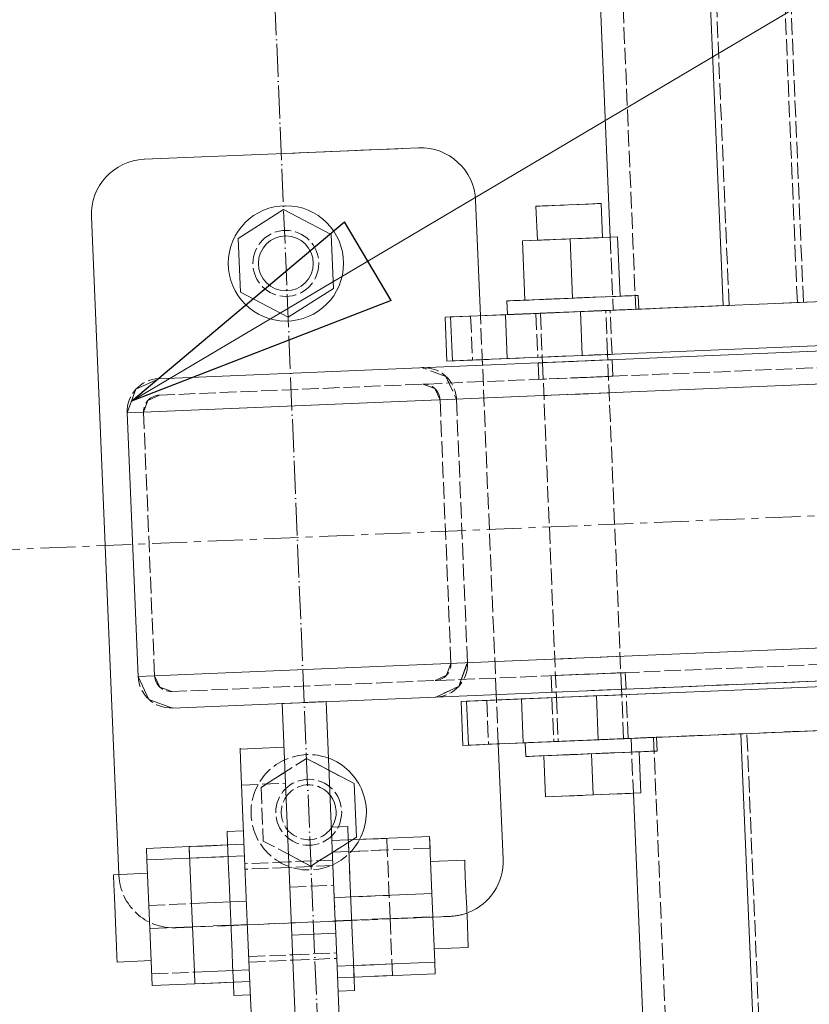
# Model space of a CAD drawing. Header units: millimetres. Extents: x -15129 to 9171, y -18789 to 5877.
# Tile 86 of 256: x -11752 to -11608, y -8636 to -8457. Entities that reach past the tile are written whole.
import ezdxf

# ---------------------------------------------------------------- set-up
doc = ezdxf.new("R2010")
doc.units = ezdxf.units.MM
for name, pattern in [('ACAD_ISO02W100', [15, 12, -3]), ('ACAD_ISO04W100', [30, 24, -3, 0, -3]), ('CENTER', [50.8, 31.75, -6.35, 6.35, -6.35])]:
    doc.linetypes.add(name, pattern=pattern)
for name, color, linetype in [('AS_Belki', 145, 'Continuous'), ('AS_Blachy', 30, 'Continuous'), ('AS_Kotwy', 9, 'Continuous'), ('AS_Siatki', 72, 'Continuous'), ('AS_Sruby', 9, 'Continuous')]:
    doc.layers.add(name, color=color, linetype=linetype)

msp = doc.modelspace()

# ---------------------------------------------------------------- linework, layer by layer
at = {"color": 7, "lineweight": 13}
msp.add_line((-11731.22, -8525.99), (-11452.88, -8361.05), dxfattribs=at)
at = {"color": 5, "linetype": 'CENTER', "lineweight": 13, "ltscale": 0.2}
msp.add_line((-12945.59, -8602.72, 76020), (-9567.89, -8461.84, 38010), dxfattribs=at)
at = {"color": 0, "linetype": 'ByBlock', "lineweight": -2}
for p, q in [((-11731.22, -8525.99), (-11692.45, -8493.33)), ((-11683.95, -8507.67), (-11692.45, -8493.33)), ((-11683.95, -8507.67), (-11731.22, -8525.99))]:
    msp.add_line(p, q, dxfattribs=at)
at = {"layer": 'AS_Belki', "color": 84, "linetype": 'ACAD_ISO02W100', "lineweight": 13, "ltscale": 0.25}
for p, q in [((-11608.9, -8508), (-11695.82, -6423.42)), ((-11622.43, -8508.56), (-11709.36, -6423.99)), ((-11610, -8508.04), (-11696.92, -6423.47)), ((-11726.24, -6427.19), (-11639.42, -8509.27)), ((-10464.44, -8472.27), (-11726.13, -8524.9)), ((-9667.92, -8493.1), (-11723.88, -8578.85)), ((-11644.07, -8496.15), (-11643.51, -8509.44)), ((-11610, -8508.04), (-11588.92, -8507.16)), ((-11643.51, -8509.44), (-11622.43, -8508.56)), ((-11638.86, -8509.24), (-11639.42, -8509.27)), ((-11638.86, -8509.25), (-11623.53, -8508.61)), ((-11646.95, -8518.59), (-11652.26, -8518.81)), ((-11644.51, -8518.49), (-11648.64, -8518.66)), ((-11646.95, -8518.59), (-11643.69, -8518.45)), ((-11644.39, -8518.48), (-11644.51, -8518.49)), ((-11643.69, -8518.45), (-11644.39, -8518.48)), ((-11643.57, -8521.45), (-11643.69, -8518.45)), ((-11673.99, -8521.48), (-11678.3, -8519.9)), ((-11656.39, -8518.98), (-11657.21, -8519.02)), ((-11656.51, -8518.99), (-11657.21, -8519.02)), ((-11657.21, -8519.02), (-11657.08, -8522.02)), ((-11656.51, -8518.99), (-11652.26, -8518.81)), ((-11653.95, -8518.88), (-11656.39, -8518.98)), ((-11648.64, -8518.66), (-11653.95, -8518.88)), ((-11673.42, -8522.7), (-11673.99, -8521.48)), ((-11673.99, -8521.48), (-11672.06, -8525.64)), ((-11656.27, -8521.98), (-11657.08, -8522.02)), ((-11657.08, -8522.02), (-11656.38, -8521.99)), ((-11652.14, -8521.81), (-11656.38, -8521.99)), ((-11644.38, -8521.49), (-11656.27, -8521.98)), ((-11648.52, -8521.66), (-11644.38, -8521.49)), ((-11643.57, -8521.45), (-11646.83, -8521.59)), ((-11644.38, -8521.49), (-11644.27, -8521.48)), ((-11644.27, -8521.48), (-11643.57, -8521.45)), ((-11678.18, -8522.9), (-11676.02, -8523.69)), ((-11676.02, -8523.69), (-11675.05, -8525.77)), ((-11676.02, -8523.69), (-11675.05, -8525.77)), ((-11728.22, -8525.86), (-11726.13, -8524.9)), ((-11670.06, -8573.6), (-11672.06, -8525.64)), ((-11644.26, -8524.48), (-11656.14, -8524.98)), ((-11729.01, -8528.02), (-11728.22, -8525.86)), ((-11675.05, -8525.77), (-11673.05, -8573.73)), ((-11727.01, -8575.98), (-11729.01, -8528.02)), ((-11673.05, -8573.73), (-11673.84, -8575.88)), ((-11670.06, -8573.6), (-11671.63, -8577.91)), ((-11671.17, -8576.65), (-11670.06, -8573.6)), ((-11654.14, -8572.94), (-11642.26, -8572.44)), ((-11673.84, -8575.88), (-11675.93, -8576.85)), ((-11654.83, -8575.97), (-11654.02, -8575.93)), ((-11654.83, -8575.97), (-11654.02, -8575.93)), ((-11654.13, -8575.94), (-11654.83, -8575.97)), ((-11654.13, -8575.94), (-11649.89, -8575.76)), ((-11654.02, -8575.93), (-11642.13, -8575.44)), ((-11654.02, -8575.93), (-11651.57, -8575.83)), ((-11642.13, -8575.44), (-11646.27, -8575.61)), ((-11644.58, -8575.54), (-11641.32, -8575.41)), ((-11642.13, -8575.44), (-11641.32, -8575.41)), ((-11642.02, -8575.43), (-11642.13, -8575.44)), ((-11641.32, -8575.41), (-11642.02, -8575.43)), ((-11641.19, -8578.4), (-11641.32, -8575.41)), ((-11580.54, -8575.87), (-11641.19, -8578.4)), ((-11726.04, -8578.06), (-11727.01, -8575.98)), ((-11727.01, -8575.98), (-11726.04, -8578.06)), ((-11671.64, -8577.91), (-11671.17, -8576.65)), ((-11654.83, -8575.97), (-11654.71, -8578.97)), ((-11723.88, -8578.85), (-11726.04, -8578.06)), ((-11675.8, -8579.85), (-11671.64, -8577.91)), ((-11671.63, -8577.91), (-11675.8, -8579.85)), ((-11653.9, -8578.93), (-11654.71, -8578.97)), ((-11654.71, -8578.97), (-11654.01, -8578.94)), ((-11649.76, -8578.76), (-11654.01, -8578.94)), ((-11644.45, -8578.54), (-11649.76, -8578.76)), ((-11646.14, -8578.61), (-11642.01, -8578.44)), ((-11641.19, -8578.4), (-11644.45, -8578.54)), ((-11642.01, -8578.44), (-11641.89, -8578.43)), ((-11641.89, -8578.43), (-11641.19, -8578.4)), ((-11619.18, -8586.49), (-11640.26, -8587.37)), ((-11605.65, -8585.93), (-11636.17, -8587.2)), ((-11578.27, -9567.64), (-11619.18, -8586.49)), ((-11640.26, -8587.37), (-11636.17, -8587.2)), ((-11640.26, -8587.37), (-11639.85, -8597.36)), ((-11636.17, -8587.2), (-11595.26, -9568.35))]:
    msp.add_line(p, q, dxfattribs=at)
at = {"layer": 'AS_Belki', "color": 145, "linetype": 'Continuous', "lineweight": 13, "ltscale": 0.25}
for p, q in [((-11623.53, -8508.61), (-11710.45, -6424.03)), ((-11730.02, -6434.86), (-11644.07, -8496.15)), ((-9670.29, -8436.15), (-11726.26, -8521.9)), ((-11732, -8528.14), (-9664.05, -8441.89)), ((-11730, -8576.1), (-9662.05, -8489.85)), ((-11614, -8508.21), (-11588.92, -8507.16)), ((-11726.26, -8521.9), (-11730.42, -8523.83)), ((-11730.43, -8523.83), (-11732.01, -8528.14)), ((-11730.42, -8523.83), (-11732, -8528.14)), ((-11732, -8528.14), (-11730, -8576.1)), ((-11649.76, -8578.76), (-11580.54, -8575.87)), ((-11730, -8576.1), (-11728.07, -8580.27)), ((-11649.76, -8578.76), (-11723.76, -8581.85)), ((-11728.07, -8580.27), (-11723.76, -8581.85)), ((-11579.37, -9567.69), (-11620.28, -8586.54)), ((-11639.85, -8597.36), (-11599.9, -9555.23))]:
    msp.add_line(p, q, dxfattribs=at)
at = {"layer": 'AS_Belki', "color": 84, "linetype": 'ACAD_ISO02W100', "lineweight": 13, "ltscale": 0.25, "extrusion": (-2.36417e-14, -5.10636e-14, -1)}
msp.add_arc((11678.05, -8525.89), 6, 87.6117, 177.6117, dxfattribs=at)
at = {"layer": 'AS_Belki', "color": 84, "linetype": 'ACAD_ISO02W100', "lineweight": 13, "ltscale": 0.25, "extrusion": (5.12773e-14, -2.16602e-14, -1)}
msp.add_arc((11726.01, -8527.89), 6, 357.6117, 87.6117, dxfattribs=at)
at = {"layer": 'AS_Belki', "color": 84, "linetype": 'ACAD_ISO02W100', "lineweight": 13, "ltscale": 0.25}
for centre, start, end in [((-11678.05, -8525.89), 2.3883, 92.3883), ((-11726.01, -8527.89), 92.3883, 182.3883), ((-11676.05, -8573.85), 272.3883, 2.3883), ((-11724.01, -8575.85), 182.3883, 272.3883)]:
    msp.add_arc(centre, 3, start, end, dxfattribs=at)
at = {"layer": 'AS_Belki', "color": 84, "linetype": 'ACAD_ISO02W100', "lineweight": 13, "ltscale": 0.25, "extrusion": (1.76395e-14, -3.98597e-14, -1)}
msp.add_arc((11676.05, -8573.85), 6, 177.6117, 267.6117, dxfattribs=at)
at = {"layer": 'AS_Belki', "color": 84, "linetype": 'ACAD_ISO02W100', "lineweight": 13, "ltscale": 0.25, "extrusion": (-1.40836e-14, -4.29607e-14, -1)}
msp.add_arc((11724.01, -8575.85), 6, 267.6117, 357.6117, dxfattribs=at)
at = {"layer": 'AS_Blachy', "color": 145, "linetype": 'Continuous', "lineweight": 13, "ltscale": 0.25}
for p, q in [((-11703.36, -8480.91), (-11728.93, -8481.97)), ((-11678.97, -8479.89), (-11703.36, -8480.91)), ((-11667.69, -8510.45), (-11668.56, -8489.47)), ((-11738.5, -8492.38), (-11733.51, -8612.15)), ((-11649.49, -8509.69), (-11614, -8508.21)), ((-11614, -8508.21), (-11608.9, -8508)), ((-11669.47, -8510.52), (-11674.13, -8510.72)), ((-11674.13, -8510.72), (-11673.13, -8510.67)), ((-11674.13, -8510.72), (-11673.79, -8518.71)), ((-11673.13, -8510.67), (-11663.14, -8510.26)), ((-11673.13, -8510.67), (-11672.79, -8518.67)), ((-11669.47, -8510.52), (-11662.79, -8510.24)), ((-11663.14, -8510.26), (-11657.07, -8510.01)), ((-11663.14, -8510.26), (-11662.8, -8518.25)), ((-11657.07, -8510.01), (-11649.49, -8509.69)), ((-11649.49, -8509.69), (-11649.15, -8517.68)), ((-11649.15, -8517.68), (-11562.63, -8514.07)), ((-11672.79, -8518.67), (-11662.8, -8518.25)), ((-11667.31, -8519.44), (-11667.35, -8518.44)), ((-11662.8, -8518.25), (-11656.74, -8518)), ((-11656.74, -8518), (-11652.16, -8517.81)), ((-11652.16, -8517.81), (-11649.15, -8517.68)), ((-11673.79, -8518.71), (-11672.79, -8518.67)), ((-11560.04, -8576.02), (-11641.97, -8579.44)), ((-11664.77, -8580.39), (-11664.81, -8579.39)), ((-11646.57, -8579.63), (-11611.08, -8578.15)), ((-11641.15, -8579.4), (-11644.41, -8579.54)), ((-11641.85, -8579.43), (-11641.92, -8579.43)), ((-11641.85, -8579.43), (-11641.15, -8579.4)), ((-11703.78, -8581.01), (-11702.02, -8623.18)), ((-11694.17, -8619.4), (-11695.78, -8580.68)), ((-11666.55, -8580.46), (-11671.21, -8580.65)), ((-11671.21, -8580.65), (-11670.21, -8580.61)), ((-11671.21, -8580.65), (-11670.88, -8588.65)), ((-11670.21, -8580.61), (-11660.22, -8580.2)), ((-11670.21, -8580.61), (-11669.88, -8588.61)), ((-11653.85, -8579.93), (-11666.55, -8580.46)), ((-11660.22, -8580.2), (-11654.15, -8579.94)), ((-11660.22, -8580.2), (-11659.89, -8588.19)), ((-11654.67, -8579.97), (-11653.97, -8579.94)), ((-11654.67, -8579.97), (-11654.21, -8579.95)), ((-11654.15, -8579.94), (-11646.57, -8579.63)), ((-11653.97, -8579.94), (-11649.72, -8579.76)), ((-11646.57, -8579.63), (-11644.41, -8579.54)), ((-11646.57, -8579.63), (-11646.24, -8587.62)), ((-11646.24, -8587.62), (-11585.67, -8585.09)), ((-11669.88, -8588.61), (-11659.89, -8588.19)), ((-11663.56, -8609.36), (-11664.44, -8588.38)), ((-11659.89, -8588.19), (-11653.82, -8587.94)), ((-11653.82, -8587.94), (-11649.24, -8587.75)), ((-11649.24, -8587.75), (-11646.24, -8587.62)), ((-11703.44, -8588.99), (-11711.44, -8589.33)), ((-11711.44, -8589.33), (-11711.44, -8589.18)), ((-11711.29, -8592.78), (-11711.44, -8589.33)), ((-11670.88, -8588.65), (-11669.88, -8588.61)), ((-11710.98, -8600.24), (-11711.29, -8592.78)), ((-11710.55, -8610.59), (-11710.98, -8600.24)), ((-11710.07, -8622.23), (-11710.55, -8610.59)), ((-11694.03, -8622.84), (-11694.17, -8619.4)), ((-11709.6, -8633.41), (-11710.07, -8622.23)), ((-11694.03, -8622.84), (-11702.02, -8623.18)), ((-11702.02, -8623.18), (-11700.44, -8660.97)), ((-11692.45, -8660.64), (-11694.03, -8622.84)), ((-11709.22, -8642.41), (-11709.6, -8633.41))]:
    msp.add_line(p, q, dxfattribs=at)
at = {"layer": 'AS_Blachy', "color": 84, "linetype": 'ACAD_ISO02W100', "lineweight": 13, "ltscale": 0.25}
for p, q in [((-11678.97, -8479.89), (-11703.36, -8480.91)), ((-11643.51, -8509.44), (-11662.79, -8510.24)), ((-11647.33, -8509.6), (-11649.49, -8509.69)), ((-11649.02, -8509.67), (-11644.77, -8509.49)), ((-11644.07, -8509.46), (-11647.33, -8509.6)), ((-11644.77, -8509.49), (-11644.07, -8509.46)), ((-11643.74, -8517.46), (-11644.07, -8509.46)), ((-11643.4, -8509.43), (-11643.51, -8509.44)), ((-11639.42, -8509.27), (-11642.92, -8509.41)), ((-11669.47, -8510.52), (-11669.14, -8518.51)), ((-11664.81, -8579.39), (-11667.69, -8510.45)), ((-11654.32, -8509.89), (-11657.58, -8510.03)), ((-11657.58, -8510.03), (-11656.88, -8510)), ((-11657.58, -8510.03), (-11657.25, -8518.02)), ((-11656.88, -8510), (-11652.64, -8509.82)), ((-11673.79, -8518.71), (-11669.14, -8518.51)), ((-11669.14, -8518.51), (-11649.15, -8517.68)), ((-11657.25, -8518.02), (-11656.55, -8517.99)), ((-11657.25, -8518.02), (-11656.79, -8518)), ((-11656.79, -8518), (-11653.99, -8517.88)), ((-11656.55, -8517.99), (-11652.3, -8517.81)), ((-11647, -8517.59), (-11653.99, -8517.88)), ((-11648.68, -8517.66), (-11644.5, -8517.49)), ((-11647, -8517.59), (-11643.74, -8517.46)), ((-11644.5, -8517.49), (-11644.44, -8517.48)), ((-11644.44, -8517.48), (-11643.74, -8517.46)), ((-11641.97, -8579.44), (-11653.85, -8579.93)), ((-11646.1, -8579.61), (-11641.92, -8579.43)), ((-11640.82, -8587.39), (-11641.15, -8579.4)), ((-11703.78, -8581.01), (-11695.78, -8580.68)), ((-11703.78, -8581.01), (-11699.78, -8580.85)), ((-11695.78, -8580.68), (-11699.78, -8580.85)), ((-11666.55, -8580.46), (-11666.22, -8588.45)), ((-11664.44, -8588.38), (-11664.77, -8580.39)), ((-11654.67, -8579.97), (-11654.33, -8587.96)), ((-11654.21, -8579.95), (-11651.41, -8579.83)), ((-11670.88, -8588.65), (-11666.22, -8588.45)), ((-11666.22, -8588.45), (-11653.57, -8587.93)), ((-11654.33, -8587.96), (-11653.63, -8587.93)), ((-11654.33, -8587.96), (-11653.88, -8587.94)), ((-11653.88, -8587.94), (-11651.07, -8587.82)), ((-11653.63, -8587.93), (-11649.39, -8587.75)), ((-11653.52, -8587.92), (-11646.24, -8587.62)), ((-11644.08, -8587.53), (-11651.07, -8587.82)), ((-11645.77, -8587.6), (-11641.59, -8587.43)), ((-11644.08, -8587.53), (-11640.82, -8587.39)), ((-11641.59, -8587.43), (-11641.52, -8587.42)), ((-11641.52, -8587.42), (-11640.82, -8587.39)), ((-11711.16, -8595.88), (-11703.17, -8595.54)), ((-11702.57, -8609.86), (-11710.57, -8610.2)), ((-11694.58, -8609.53), (-11702.57, -8609.86)), ((-11710.5, -8611.75), (-11710.53, -8611.19)), ((-11733.51, -8612.15), (-11733.5, -8612.28)), ((-11702.38, -8614.44), (-11694.39, -8614.11)), ((-11694.25, -8617.55), (-11694.22, -8618.09)), ((-11723.09, -8621.85), (-11673.14, -8619.77)), ((-11702.11, -8620.98), (-11694.12, -8620.64)), ((-11694.12, -8620.64), (-11691.12, -8620.52)), ((-11684.13, -8620.23), (-11676.33, -8619.9)), ((-11676.33, -8619.9), (-11673.14, -8619.77)), ((-11723.09, -8621.85), (-11720.09, -8621.73)), ((-11713.1, -8621.44), (-11710.1, -8621.31)), ((-11710.1, -8621.31), (-11702.11, -8620.98)), ((-11709.82, -8628.09), (-11701.83, -8627.75)), ((-11701.83, -8627.75), (-11693.83, -8627.42))]:
    msp.add_line(p, q, dxfattribs=at)
for centre in [(-11703.11, -8500.92), (-11698.95, -8600.83)]:
    msp.add_circle(centre, 6, dxfattribs=at)
at = {"layer": 'AS_Blachy', "color": 145, "linetype": 'Continuous', "lineweight": 13, "ltscale": 0.25}
for centre, start, end in [((-11678.55, -8489.88), 2.3883, 92.3883), ((-11728.51, -8491.97), 92.3883, 182.3883), ((-11673.55, -8609.78), 291.2982, 2.3883)]:
    msp.add_arc(centre, 10, start, end, dxfattribs=at)
at = {"layer": 'AS_Blachy', "color": 84, "linetype": 'ACAD_ISO02W100', "lineweight": 13, "ltscale": 0.25}
for centre, start, end in [((-11723.51, -8611.86), 182.3883, 272.3883), ((-11673.55, -8609.78), 272.3883, 291.2982)]:
    msp.add_arc(centre, 10, start, end, dxfattribs=at)
at = {"layer": 'AS_Kotwy', "color": 145, "linetype": 'Continuous', "lineweight": 13, "ltscale": 0.25}
for p, q in [((-11703.52, -8491.12), (-11711.8, -8496.37)), ((-11694.84, -8495.67), (-11703.52, -8491.12)), ((-11711.8, -8496.37), (-11711.39, -8506.17)), ((-11694.43, -8505.46), (-11694.84, -8495.67)), ((-11702.71, -8510.71), (-11694.43, -8505.46)), ((-11711.39, -8506.17), (-11702.71, -8510.71)), ((-11690.67, -8595.58), (-11695.26, -8593.18)), ((-11690.26, -8605.37), (-11690.67, -8595.58)), ((-11691, -8605.84), (-11690.26, -8605.37))]:
    msp.add_line(p, q, dxfattribs=at)
at = {"layer": 'AS_Kotwy', "color": 84, "linetype": 'ACAD_ISO02W100', "lineweight": 13, "ltscale": 0.25}
for p, q in [((-11707.63, -8596.29), (-11699.36, -8591.04)), ((-11699.36, -8591.04), (-11690.67, -8595.58)), ((-11695.26, -8593.18), (-11699.36, -8591.04)), ((-11703.26, -8593.51), (-11707.63, -8596.29)), ((-11707.63, -8596.29), (-11707.22, -8606.08)), ((-11698.54, -8610.62), (-11707.22, -8606.08)), ((-11690.26, -8605.37), (-11698.54, -8610.62)), ((-11694.64, -8608.15), (-11691.71, -8606.29)), ((-11691.71, -8606.29), (-11691, -8605.84)), ((-11696.98, -8609.63), (-11694.64, -8608.15)), ((-11702.63, -8608.48), (-11700.18, -8609.76)), ((-11700.18, -8609.76), (-11698.54, -8610.62))]:
    msp.add_line(p, q, dxfattribs=at)
at = {"layer": 'AS_Kotwy', "color": 145, "linetype": 'Continuous', "lineweight": 13, "ltscale": 0.25}
for radius in [10.5, 5]:
    msp.add_circle((-11703.11, -8500.92), radius, dxfattribs=at)
at = {"layer": 'AS_Kotwy', "color": 84, "linetype": 'ACAD_ISO02W100', "lineweight": 13, "ltscale": 0.25}
for radius, start, end in [(10.5, 69.9915, 331.7208), (5, 37.7669, 327.0097)]:
    msp.add_arc((-11698.95, -8600.83), radius, start, end, dxfattribs=at)
at = {"layer": 'AS_Kotwy', "color": 145, "linetype": 'Continuous', "lineweight": 13, "ltscale": 0.25}
for radius, start, end in [(10.5, 331.7208, 69.9915), (5, 327.0097, 37.7669)]:
    msp.add_arc((-11698.95, -8600.83), radius, start, end, dxfattribs=at)
at = {"layer": 'AS_Siatki', "color": 20, "linetype": 'ACAD_ISO04W100', "lineweight": 13, "ltscale": 0.25}
msp.add_line((-11347.6, -17024.7), (-12017.05, -973.9), dxfattribs=at)
at = {"layer": 'AS_Sruby', "color": 145, "linetype": 'Continuous', "lineweight": 13, "ltscale": 0.25}
for p, q in [((-11656.83, -8490.48), (-11657.58, -8490.51)), ((-11657.58, -8490.51), (-11657.32, -8496.7)), ((-11655.29, -8490.41), (-11656.83, -8490.48)), ((-11653.19, -8490.33), (-11655.29, -8490.41)), ((-11652.42, -8490.29), (-11654.64, -8490.39)), ((-11650.09, -8490.2), (-11653.19, -8490.33)), ((-11648.64, -8490.14), (-11650.86, -8490.23)), ((-11647.99, -8490.11), (-11650.09, -8490.2)), ((-11646.88, -8490.06), (-11648.64, -8490.14)), ((-11645.85, -8490.02), (-11646.88, -8490.06)), ((-11645.7, -8490.01), (-11645.85, -8490.02)), ((-11645.44, -8496.21), (-11645.7, -8490.01)), ((-11651.38, -8496.46), (-11660.05, -8496.82)), ((-11657.32, -8496.7), (-11660.05, -8496.82)), ((-11660.05, -8496.82), (-11659.6, -8507.61)), ((-11642.71, -8496.09), (-11651.38, -8496.46)), ((-11650.93, -8507.25), (-11651.38, -8496.46)), ((-11642.71, -8496.09), (-11645.44, -8496.21)), ((-11642.26, -8506.89), (-11642.71, -8496.09)), ((-11662.82, -8507.74), (-11662.89, -8507.75)), ((-11662.89, -8507.75), (-11662.79, -8510.24)), ((-11662.28, -8507.72), (-11662.82, -8507.74)), ((-11661.31, -8507.68), (-11662.28, -8507.72)), ((-11660.44, -8507.64), (-11661.68, -8507.69)), ((-11659.94, -8507.62), (-11661.31, -8507.68)), ((-11659.64, -8507.61), (-11660.44, -8507.64)), ((-11658.23, -8507.55), (-11659.94, -8507.62)), ((-11658.23, -8507.55), (-11656.23, -8507.47)), ((-11654.03, -8507.38), (-11656.23, -8507.47)), ((-11651.71, -8507.28), (-11654.03, -8507.38)), ((-11649.37, -8507.18), (-11651.71, -8507.28)), ((-11647.08, -8507.09), (-11649.37, -8507.18)), ((-11647.08, -8507.09), (-11644.94, -8507)), ((-11643.03, -8506.92), (-11644.94, -8507)), ((-11641.42, -8506.85), (-11643.03, -8506.92)), ((-11641.92, -8506.87), (-11642.24, -8506.88)), ((-11640.55, -8506.81), (-11641.92, -8506.87)), ((-11640.18, -8506.8), (-11641.42, -8506.85)), ((-11639.58, -8506.77), (-11640.55, -8506.81)), ((-11639.35, -8506.76), (-11640.18, -8506.8)), ((-11638.97, -8506.75), (-11639.35, -8506.76)), ((-11638.86, -8509.25), (-11638.97, -8506.75)), ((-11642.92, -8509.41), (-11641.31, -8509.35)), ((-11639.25, -8509.26), (-11638.86, -8509.25)), ((-11662.79, -8510.24), (-11662.71, -8510.24)), ((-11662.71, -8510.24), (-11662.18, -8510.22)), ((-11662.18, -8510.22), (-11661.21, -8510.18)), ((-11659.84, -8510.12), (-11658.12, -8510.05)), ((-11651.61, -8509.78), (-11649.26, -8509.68)), ((-11656.44, -8517.99), (-11656.39, -8518.98)), ((-11644.51, -8518.49), (-11644.55, -8517.49)), ((-11653.9, -8578.93), (-11653.85, -8579.93)), ((-11641.97, -8579.44), (-11642.01, -8578.44)), ((-11659.54, -8588.18), (-11659.44, -8590.67)), ((-11635.51, -8589.68), (-11635.61, -8587.18)), ((-11650.58, -8590.3), (-11648.26, -8590.21)), ((-11648.26, -8590.21), (-11645.91, -8590.11)), ((-11647.16, -8597.67), (-11647.47, -8590.17)), ((-11645.91, -8590.11), (-11643.62, -8590.01)), ((-11643.62, -8590.01), (-11641.48, -8589.92)), ((-11641.48, -8589.92), (-11639.57, -8589.84)), ((-11639.57, -8589.84), (-11637.96, -8589.78)), ((-11638.49, -8597.31), (-11638.81, -8589.81)), ((-11637.96, -8589.78), (-11636.72, -8589.73)), ((-11636.72, -8589.73), (-11635.89, -8589.69)), ((-11635.89, -8589.69), (-11635.51, -8589.68)), ((-11659.44, -8590.67), (-11659.36, -8590.67)), ((-11658.83, -8590.65), (-11659.36, -8590.67)), ((-11658.83, -8590.65), (-11657.86, -8590.61)), ((-11657.86, -8590.61), (-11656.49, -8590.55)), ((-11656.49, -8590.55), (-11654.77, -8590.48)), ((-11656.14, -8590.54), (-11655.83, -8598.03)), ((-11652.78, -8590.4), (-11654.77, -8590.48)), ((-11652.78, -8590.4), (-11650.58, -8590.3)), ((-11647.16, -8597.67), (-11638.49, -8597.31)), ((-11655.83, -8598.03), (-11647.16, -8597.67)), ((-11710.82, -8604.22), (-11713.81, -8604.35)), ((-11713.79, -8604.9), (-11713.81, -8604.35)), ((-11691.83, -8603.43), (-11694.83, -8603.55)), ((-11691.83, -8603.43), (-11691.83, -8603.44)), ((-11691.83, -8603.44), (-11691.81, -8604.03)), ((-11691.81, -8604.03), (-11691.76, -8605.17)), ((-11713.74, -8606.01), (-11713.79, -8604.9)), ((-11713.71, -8606.72), (-11713.74, -8606.01)), ((-11691.76, -8605.17), (-11691.69, -8606.81)), ((-11676.94, -8605.25), (-11691.73, -8605.87)), ((-11676.51, -8615.62), (-11676.94, -8605.25)), ((-11720.71, -8607.08), (-11728.5, -8607.4)), ((-11728.5, -8607.4), (-11728.41, -8609.51)), ((-11710.71, -8606.66), (-11720.71, -8607.08)), ((-11720.71, -8607.08), (-11720.27, -8617.45)), ((-11691.69, -8606.81), (-11691.6, -8608.9)), ((-11720.62, -8609.19), (-11728.41, -8609.51)), ((-11728.41, -8609.51), (-11727.89, -8621.99)), ((-11691.6, -8608.9), (-11691.5, -8611.35)), ((-11670.56, -8609.52), (-11676.76, -8609.78)), ((-11670.52, -8610.45), (-11670.56, -8609.52)), ((-11691.5, -8611.35), (-11691.39, -8614.07)), ((-11670.44, -8612.44), (-11670.52, -8610.45)), ((-11728.31, -8611.93), (-11734.5, -8612.19)), ((-11734.5, -8612.19), (-11734.49, -8612.48)), ((-11734.49, -8612.48), (-11734.43, -8613.94)), ((-11670.32, -8615.19), (-11670.44, -8612.44)), ((-11734.43, -8613.94), (-11734.33, -8616.34)), ((-11691.39, -8614.07), (-11691.27, -8616.96)), ((-11670.19, -8618.3), (-11670.32, -8615.19)), ((-11734.33, -8616.34), (-11734.21, -8619.32)), ((-11720.27, -8617.45), (-11710.28, -8617.03)), ((-11691.3, -8616.24), (-11676.51, -8615.62)), ((-11691.27, -8616.96), (-11691.15, -8619.89)), ((-11675.99, -8628.11), (-11676.51, -8615.62)), ((-11720.27, -8617.45), (-11719.75, -8629.93)), ((-11670.07, -8621.28), (-11670.19, -8618.3)), ((-11734.21, -8619.32), (-11734.08, -8622.42)), ((-11691.15, -8619.89), (-11691.03, -8622.77)), ((-11734.08, -8622.42), (-11733.96, -8625.18)), ((-11727.89, -8621.99), (-11720.1, -8621.67)), ((-11727.89, -8621.99), (-11727.46, -8632.37)), ((-11669.97, -8623.68), (-11670.07, -8621.28)), ((-11691.03, -8622.77), (-11690.91, -8625.48)), ((-11669.91, -8625.14), (-11669.97, -8623.68)), ((-11733.96, -8625.18), (-11733.88, -8627.17)), ((-11690.91, -8625.48), (-11690.81, -8627.92)), ((-11676.09, -8625.68), (-11669.9, -8625.43)), ((-11669.9, -8625.43), (-11669.91, -8625.14)), ((-11733.88, -8627.17), (-11733.84, -8628.09)), ((-11733.84, -8628.09), (-11727.65, -8627.83)), ((-11690.81, -8627.92), (-11690.73, -8629.98)), ((-11719.75, -8629.93), (-11709.76, -8629.51)), ((-11690.78, -8628.72), (-11675.99, -8628.11)), ((-11690.78, -8628.72), (-11690.7, -8630.52)), ((-11675.9, -8630.22), (-11675.99, -8628.11)), ((-11719.75, -8629.93), (-11719.66, -8632.04)), ((-11690.73, -8629.98), (-11690.66, -8631.6)), ((-11690.69, -8630.83), (-11675.9, -8630.22)), ((-11727.46, -8632.37), (-11719.66, -8632.04)), ((-11719.66, -8632.04), (-11709.67, -8631.63)), ((-11712.64, -8632.45), (-11712.67, -8631.81)), ((-11712.59, -8633.59), (-11712.64, -8632.45)), ((-11693.59, -8633.4), (-11690.59, -8633.27)), ((-11690.66, -8631.6), (-11690.61, -8632.71)), ((-11690.61, -8632.71), (-11690.59, -8633.27)), ((-11712.57, -8634.17), (-11712.59, -8633.59)), ((-11712.57, -8634.19), (-11709.57, -8634.06)), ((-11712.57, -8634.19), (-11712.57, -8634.17))]:
    msp.add_line(p, q, dxfattribs=at)
at = {"layer": 'AS_Sruby', "color": 84, "linetype": 'ACAD_ISO02W100', "lineweight": 13, "ltscale": 0.25}
for p, q in [((-11657.43, -8490.5), (-11657.58, -8490.51)), ((-11656.39, -8490.46), (-11657.43, -8490.5)), ((-11654.64, -8490.39), (-11656.39, -8490.46)), ((-11646.45, -8490.04), (-11647.99, -8490.11)), ((-11645.7, -8490.01), (-11646.45, -8490.04)), ((-11651.38, -8496.46), (-11657.32, -8496.7)), ((-11657.32, -8496.7), (-11656.57, -8496.67)), ((-11657.32, -8496.7), (-11657.17, -8496.7)), ((-11657.17, -8496.7), (-11656.14, -8496.65)), ((-11656.57, -8496.67), (-11655.03, -8496.61)), ((-11656.14, -8496.65), (-11654.38, -8496.58)), ((-11655.03, -8496.61), (-11652.93, -8496.52)), ((-11654.38, -8496.58), (-11652.16, -8496.49)), ((-11652.93, -8496.52), (-11649.83, -8496.39)), ((-11645.44, -8496.21), (-11651.38, -8496.46)), ((-11650.6, -8496.42), (-11648.38, -8496.33)), ((-11649.83, -8496.39), (-11647.73, -8496.3)), ((-11648.38, -8496.33), (-11646.62, -8496.26)), ((-11647.73, -8496.3), (-11646.19, -8496.24)), ((-11646.62, -8496.26), (-11645.59, -8496.21)), ((-11646.19, -8496.24), (-11645.44, -8496.21)), ((-11645.59, -8496.21), (-11645.44, -8496.21)), ((-11662.51, -8507.73), (-11662.89, -8507.75)), ((-11661.68, -8507.69), (-11662.51, -8507.73)), ((-11658.84, -8507.58), (-11659.64, -8507.61)), ((-11659.6, -8507.61), (-11642.26, -8506.89)), ((-11659.6, -8507.61), (-11658.23, -8507.55)), ((-11656.93, -8507.5), (-11658.84, -8507.58)), ((-11656.93, -8507.5), (-11654.78, -8507.41)), ((-11656.23, -8507.47), (-11642.26, -8506.88)), ((-11652.5, -8507.31), (-11654.78, -8507.41)), ((-11651.71, -8507.28), (-11652.5, -8507.31)), ((-11647.83, -8507.12), (-11650.15, -8507.21)), ((-11645.63, -8507.03), (-11647.83, -8507.12)), ((-11642.24, -8506.88), (-11643.63, -8506.94)), ((-11639.04, -8506.75), (-11639.58, -8506.77)), ((-11638.97, -8506.75), (-11639.04, -8506.75)), ((-11650.04, -8509.71), (-11647.72, -8509.61)), ((-11647.83, -8509.62), (-11650.04, -8509.71)), ((-11649.27, -8509.68), (-11647.18, -8509.59)), ((-11646.97, -8509.58), (-11649.26, -8509.68)), ((-11646.07, -8509.55), (-11647.83, -8509.62)), ((-11647.72, -8509.61), (-11645.52, -8509.52)), ((-11645.63, -8509.53), (-11647.18, -8509.59)), ((-11646.97, -8509.58), (-11644.83, -8509.49)), ((-11645.04, -8509.5), (-11646.07, -8509.55)), ((-11644.88, -8509.5), (-11645.63, -8509.53)), ((-11645.52, -8509.52), (-11643.53, -8509.44)), ((-11644.88, -8509.5), (-11645.04, -8509.5)), ((-11644.55, -8517.49), (-11644.88, -8509.5)), ((-11642.92, -8509.41), (-11644.83, -8509.49)), ((-11643.53, -8509.44), (-11641.81, -8509.37)), ((-11641.81, -8509.37), (-11640.44, -8509.31)), ((-11641.31, -8509.35), (-11640.07, -8509.3)), ((-11640.44, -8509.31), (-11639.47, -8509.27)), ((-11640.07, -8509.3), (-11639.25, -8509.26)), ((-11639.47, -8509.27), (-11638.94, -8509.25)), ((-11638.94, -8509.25), (-11638.86, -8509.25)), ((-11662.79, -8510.24), (-11662.41, -8510.23)), ((-11662.41, -8510.23), (-11661.58, -8510.19)), ((-11661.58, -8510.19), (-11660.34, -8510.14)), ((-11661.21, -8510.18), (-11659.84, -8510.12)), ((-11660.34, -8510.14), (-11658.73, -8510.07)), ((-11658.73, -8510.07), (-11656.82, -8509.99)), ((-11658.12, -8510.05), (-11656.13, -8509.97)), ((-11656.82, -8509.99), (-11654.68, -8509.9)), ((-11656.02, -8509.96), (-11656.77, -8509.99)), ((-11656.77, -8509.99), (-11656.44, -8517.99)), ((-11656.62, -8509.99), (-11656.77, -8509.99)), ((-11655.58, -8509.94), (-11656.62, -8509.99)), ((-11656.13, -8509.97), (-11653.93, -8509.87)), ((-11656.02, -8509.96), (-11654.75, -8509.91)), ((-11653.82, -8509.87), (-11655.58, -8509.94)), ((-11654.48, -8509.9), (-11654.75, -8509.91)), ((-11652.39, -8509.81), (-11654.68, -8509.9)), ((-11654.21, -8509.89), (-11654.48, -8509.9)), ((-11652.38, -8509.81), (-11654.21, -8509.89)), ((-11653.93, -8509.87), (-11651.61, -8509.78)), ((-11651.61, -8509.78), (-11653.82, -8509.87)), ((-11652.39, -8509.81), (-11651.61, -8509.78)), ((-11649.27, -8509.68), (-11652.38, -8509.81)), ((-11642.01, -8578.44), (-11644.51, -8518.49)), ((-11656.39, -8518.98), (-11653.9, -8578.93)), ((-11641.63, -8587.43), (-11641.97, -8579.44)), ((-11653.85, -8579.93), (-11653.52, -8587.92)), ((-11659.16, -8588.16), (-11659.54, -8588.18)), ((-11659.46, -8588.17), (-11659.54, -8588.18)), ((-11658.93, -8588.15), (-11659.46, -8588.17)), ((-11658.33, -8588.12), (-11659.16, -8588.16)), ((-11657.96, -8588.11), (-11658.93, -8588.15)), ((-11657.09, -8588.07), (-11658.33, -8588.12)), ((-11656.59, -8588.05), (-11657.96, -8588.11)), ((-11657.09, -8588.07), (-11655.48, -8588.01)), ((-11654.88, -8587.98), (-11656.59, -8588.05)), ((-11654.36, -8587.96), (-11655.48, -8588.01)), ((-11652.88, -8587.9), (-11654.88, -8587.98)), ((-11654.36, -8587.96), (-11653.57, -8587.93)), ((-11653.57, -8587.93), (-11653.52, -8587.92)), ((-11651.43, -8587.84), (-11653.52, -8587.92)), ((-11653.52, -8587.92), (-11652.77, -8587.89)), ((-11653.52, -8587.92), (-11653.37, -8587.92)), ((-11653.37, -8587.92), (-11652.33, -8587.87)), ((-11650.68, -8587.81), (-11652.88, -8587.9)), ((-11652.77, -8587.89), (-11651.23, -8587.83)), ((-11652.33, -8587.87), (-11650.57, -8587.8)), ((-11649.14, -8587.74), (-11651.43, -8587.84)), ((-11651.23, -8587.83), (-11649.13, -8587.74)), ((-11648.36, -8587.71), (-11650.68, -8587.81)), ((-11650.57, -8587.8), (-11648.36, -8587.71)), ((-11646.01, -8587.61), (-11649.14, -8587.74)), ((-11649.13, -8587.74), (-11646.02, -8587.61)), ((-11644.47, -8587.55), (-11646.79, -8587.64)), ((-11646.79, -8587.64), (-11644.58, -8587.55)), ((-11646.02, -8587.61), (-11643.93, -8587.52)), ((-11643.72, -8587.52), (-11646.01, -8587.61)), ((-11644.58, -8587.55), (-11642.82, -8587.48)), ((-11642.27, -8587.46), (-11644.47, -8587.55)), ((-11643.93, -8587.52), (-11642.38, -8587.46)), ((-11641.58, -8587.43), (-11643.72, -8587.52)), ((-11642.82, -8587.48), (-11641.79, -8587.44)), ((-11642.38, -8587.46), (-11641.63, -8587.43)), ((-11641.61, -8587.43), (-11642.27, -8587.46)), ((-11641.79, -8587.44), (-11641.63, -8587.43)), ((-11640.79, -8587.39), (-11641.61, -8587.43)), ((-11639.67, -8587.35), (-11641.58, -8587.43)), ((-11640.28, -8587.37), (-11640.79, -8587.39)), ((-11638.56, -8587.3), (-11640.28, -8587.37)), ((-11639.67, -8587.35), (-11638.06, -8587.28)), ((-11637.19, -8587.24), (-11638.56, -8587.3)), ((-11636.82, -8587.23), (-11638.06, -8587.28)), ((-11636.22, -8587.2), (-11637.19, -8587.24)), ((-11636, -8587.19), (-11636.82, -8587.23)), ((-11635.69, -8587.18), (-11636.22, -8587.2)), ((-11635.61, -8587.18), (-11636, -8587.19)), ((-11635.61, -8587.18), (-11635.69, -8587.18)), ((-11638.81, -8589.81), (-11656.14, -8590.54)), ((-11638.81, -8589.81), (-11652.78, -8590.4)), ((-11651.33, -8590.33), (-11649.04, -8590.24)), ((-11649.04, -8590.24), (-11648.26, -8590.21)), ((-11646.69, -8590.14), (-11644.37, -8590.04)), ((-11644.37, -8590.04), (-11642.17, -8589.95)), ((-11640.17, -8589.87), (-11638.46, -8589.8)), ((-11638.46, -8589.8), (-11637.09, -8589.74)), ((-11637.09, -8589.74), (-11636.12, -8589.7)), ((-11635.59, -8589.68), (-11636.12, -8589.7)), ((-11635.59, -8589.68), (-11635.51, -8589.68)), ((-11659.44, -8590.67), (-11659.05, -8590.66)), ((-11659.05, -8590.66), (-11658.23, -8590.62)), ((-11658.23, -8590.62), (-11656.98, -8590.57)), ((-11656.98, -8590.57), (-11655.38, -8590.5)), ((-11654.77, -8590.48), (-11656.14, -8590.54)), ((-11655.38, -8590.5), (-11653.47, -8590.42)), ((-11653.47, -8590.42), (-11651.33, -8590.33)), ((-11647.16, -8597.67), (-11638.49, -8597.31)), ((-11655.83, -8598.03), (-11647.16, -8597.67)), ((-11691.73, -8605.87), (-11694.73, -8605.99)), ((-11691.71, -8606.27), (-11691.64, -8608.02)), ((-11684.74, -8605.58), (-11688.97, -8605.75)), ((-11684.65, -8607.69), (-11684.74, -8605.58)), ((-11676.86, -8607.36), (-11676.94, -8605.25)), ((-11716.64, -8606.91), (-11720.71, -8607.08)), ((-11720.71, -8607.08), (-11720.62, -8609.19)), ((-11713.71, -8606.78), (-11716.64, -8606.91)), ((-11713.68, -8607.63), (-11713.71, -8606.72)), ((-11713.59, -8609.7), (-11713.68, -8607.63)), ((-11691.64, -8607.98), (-11694.64, -8608.1)), ((-11694.64, -8608.07), (-11694.64, -8608.1)), ((-11694.64, -8608.1), (-11694.62, -8608.57)), ((-11676.86, -8607.36), (-11691.64, -8607.98)), ((-11684.65, -8607.69), (-11691.64, -8607.98)), ((-11684.13, -8620.17), (-11684.65, -8607.69)), ((-11710.63, -8608.77), (-11720.62, -8609.19)), ((-11713.62, -8608.89), (-11720.62, -8609.19)), ((-11713.49, -8612.14), (-11713.59, -8609.7)), ((-11702.53, -8610.86), (-11710.53, -8611.19)), ((-11694.54, -8610.52), (-11702.53, -8610.86)), ((-11691.55, -8610.31), (-11691.45, -8612.71)), ((-11713.38, -8614.84), (-11713.49, -8612.14)), ((-11713.26, -8617.72), (-11713.38, -8614.84)), ((-11694.35, -8615.03), (-11694.31, -8616.05)), ((-11694.3, -8616.37), (-11684.3, -8615.95)), ((-11728.07, -8617.77), (-11720.27, -8617.45)), ((-11713.13, -8620.66), (-11713.26, -8617.72)), ((-11694.26, -8617.33), (-11694.25, -8617.38)), ((-11713.01, -8623.55), (-11713.13, -8620.66)), ((-11694.12, -8620.59), (-11691.12, -8620.46)), ((-11691.12, -8620.46), (-11676.34, -8619.84)), ((-11691.12, -8620.46), (-11684.13, -8620.17)), ((-11683.7, -8630.54), (-11684.13, -8620.17)), ((-11720.1, -8621.67), (-11710.11, -8621.25)), ((-11720.1, -8621.67), (-11713.1, -8621.38)), ((-11694.06, -8621.95), (-11694.04, -8622.55)), ((-11712.9, -8626.27), (-11713.01, -8623.55)), ((-11712.8, -8628.72), (-11712.9, -8626.27)), ((-11709.86, -8627.09), (-11701.87, -8626.76)), ((-11701.87, -8626.76), (-11693.88, -8626.43)), ((-11712.71, -8630.8), (-11712.8, -8628.72)), ((-11693.81, -8628.02), (-11693.81, -8628.05)), ((-11693.78, -8628.85), (-11683.78, -8628.43)), ((-11727.55, -8630.26), (-11719.75, -8629.93)), ((-11712.67, -8631.81), (-11712.71, -8630.8)), ((-11693.69, -8630.96), (-11690.69, -8630.83)), ((-11690.7, -8630.52), (-11690.69, -8630.83)), ((-11690.69, -8630.83), (-11683.7, -8630.54)), ((-11719.66, -8632.04), (-11717.95, -8631.97)), ((-11717.95, -8631.97), (-11712.67, -8631.75))]:
    msp.add_line(p, q, dxfattribs=at)

doc.saveas('drawing.dxf')
